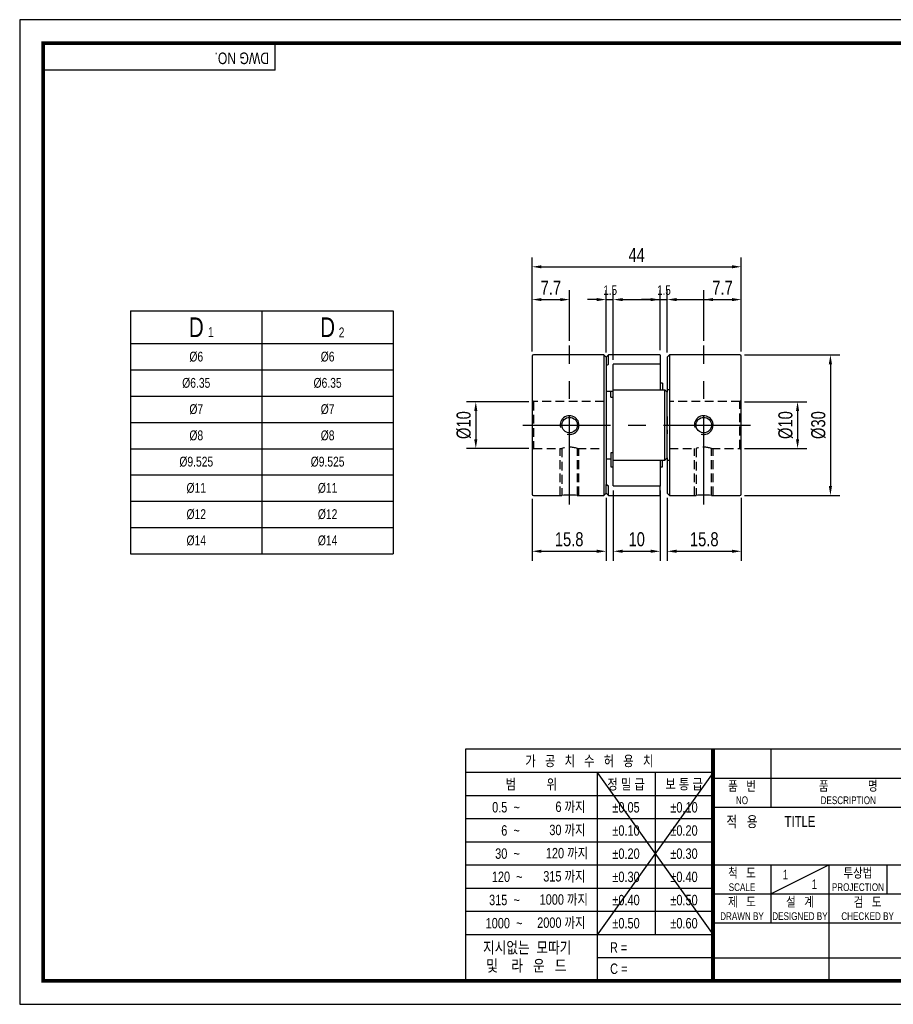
# Model space of a CAD drawing. Header units: millimetres. Extents: x 0 to 297, y 0 to 210.
# Tile 1 of 2: x 0 to 186, y 0 to 210. Entities that reach past the tile are written whole.
import ezdxf
from ezdxf.enums import TextEntityAlignment as Align

# ---------------------------------------------------------------- set-up
doc = ezdxf.new("R2010")
doc.units = ezdxf.units.MM
doc.header["$LTSCALE"] = 15
for name, pattern in [('CENTER', [2, 1.25, -0.25, 0.25, -0.25]), ('CENTER2', [1.125, 0.75, -0.125, 0.125, -0.125]), ('DASHED', [0.75, 0.5, -0.25]), ('HIDDEN', [0.375, 0.25, -0.125]), ('HIDDEN2', [0.1875, 0.125, -0.0625]), ('PHANTOM2', [1.25, 0.625, -0.125, 0.125, -0.125, 0.125, -0.125])]:
    doc.linetypes.add(name, pattern=pattern)
doc.layers.get('0').update_dxf_attribs({"linetype": 'CONTINUOUS'})
doc.layers.get('Defpoints').update_dxf_attribs({"linetype": 'CONTINUOUS'})
for name, color, linetype in [('BM', 2, 'CONTINUOUS'), ('C', 1, 'CENTER2'), ('CT', 1, 'CENTER'), ('D', 7, 'CONTINUOUS'), ('DIM', 7, 'CONTINUOUS'), ('H', 3, 'HIDDEN'), ('HD', 4, 'DASHED'), ('P', 4, 'PHANTOM2')]:
    doc.layers.add(name, color=color, linetype=linetype)
doc.styles.get("Standard").update_dxf_attribs({"font": 'Gulim.ttf', "width": 0.8, "height": 3})
doc.dimstyles.new('LIM', dxfattribs={"dimtxt": 2, "dimasz": 2, "dimexe": 2, "dimexo": 1, "dimgap": 1, "dimtad": 1, "dimdec": 3, "dimzin": 9, "dimdsep": 46, "dimtxsty": 'Standard', "dimcen": 3, "dimclrd": 1, "dimclre": 1, "dimadec": 0, "dimazin": 0, "dimtfac": 1, "dimtdec": 3, "dimtmove": 0, "dimatfit": 3, "dimfxl": 0, "dimtolj": 1, "dimtzin": 0, "dimarcsym": 0})

# ---------------------------------------------------------------- blocks, each defined once
blk = doc.blocks.new('*D7')
at = {"layer": 'Defpoints', "color": 0}
for p in [(117.24, 150.3), (117.24, 140.53), (109.24, 138.23)]:
    blk.add_point(p, dxfattribs=at)
at = {"layer": 'DIM', "color": 1, "lineweight": -2}
for p, q in [((109.24, 139.23), (109.24, 152.3)), ((117.24, 141.53), (117.24, 152.3)), ((111.24, 150.3), (115.24, 150.3))]:
    blk.add_line(p, q, dxfattribs=at)
at = {"layer": 'DIM', "color": 1}
for points in [[(111.24, 150.63), (111.24, 149.97), (109.24, 150.3)], [(115.24, 150.63), (115.24, 149.97), (117.24, 150.3)]]:
    blk.add_solid(points, dxfattribs=at)
at = {"layer": 'DIM', "color": 0, "insert": (113.24, 152.84), "char_height": 3, "attachment_point": 5}
blk.add_mtext('\\A1;7.7', dxfattribs=at)
blk = doc.blocks.new('*D8')
at = {"layer": 'Defpoints', "color": 0}
for p in [(153.84, 150.3), (145.84, 140.53), (153.84, 138.23)]:
    blk.add_point(p, dxfattribs=at)
at = {"layer": 'DIM', "color": 1, "lineweight": -2}
for p, q in [((145.84, 141.53), (145.84, 152.3)), ((153.84, 139.23), (153.84, 152.3)), ((147.84, 150.3), (151.84, 150.3))]:
    blk.add_line(p, q, dxfattribs=at)
at = {"layer": 'DIM', "color": 1}
for points in [[(147.84, 150.63), (147.84, 149.97), (145.84, 150.3)], [(151.84, 150.63), (151.84, 149.97), (153.84, 150.3)]]:
    blk.add_solid(points, dxfattribs=at)
at = {"layer": 'DIM', "color": 0, "insert": (149.84, 152.84), "char_height": 3, "attachment_point": 5}
blk.add_mtext('\\A1;7.7', dxfattribs=at)
blk = doc.blocks.new('*D9')
at = {"layer": 'Defpoints', "color": 0}
for p in [(153.84, 157.3), (109.24, 138.23), (153.84, 138.23)]:
    blk.add_point(p, dxfattribs=at)
at = {"layer": 'DIM', "color": 1, "lineweight": -2}
for p, q in [((109.24, 139.23), (109.24, 159.3)), ((153.84, 139.23), (153.84, 159.3)), ((111.24, 157.3), (151.84, 157.3))]:
    blk.add_line(p, q, dxfattribs=at)
at = {"layer": 'DIM', "color": 1}
for points in [[(111.24, 157.63), (111.24, 156.97), (109.24, 157.3)], [(151.84, 157.63), (151.84, 156.97), (153.84, 157.3)]]:
    blk.add_solid(points, dxfattribs=at)
at = {"layer": 'DIM', "color": 0, "insert": (131.54, 159.84), "char_height": 3, "attachment_point": 5}
blk.add_mtext('\\A1;44', dxfattribs=at)
blk = doc.blocks.new('*D10')
at = {"layer": 'Defpoints', "color": 0}
for p in [(109.24, 108.83), (125.04, 109.03), (125.04, 96.62)]:
    blk.add_point(p, dxfattribs=at)
at = {"layer": 'DIM', "color": 1, "lineweight": -2}
for p, q in [((109.24, 107.83), (109.24, 94.62)), ((125.04, 108.03), (125.04, 94.62)), ((111.24, 96.62), (123.04, 96.62))]:
    blk.add_line(p, q, dxfattribs=at)
at = {"layer": 'DIM', "color": 1}
for points in [[(111.24, 96.96), (111.24, 96.29), (109.24, 96.62)], [(123.04, 96.96), (123.04, 96.29), (125.04, 96.62)]]:
    blk.add_solid(points, dxfattribs=at)
at = {"layer": 'DIM', "color": 0, "insert": (117.14, 99.17), "char_height": 3, "attachment_point": 5}
blk.add_mtext('\\A1;15.8', dxfattribs=at)
blk = doc.blocks.new('*D11')
at = {"layer": 'Defpoints', "color": 0}
for p in [(138.04, 109.03), (153.84, 109.03), (153.84, 96.62)]:
    blk.add_point(p, dxfattribs=at)
at = {"layer": 'DIM', "color": 1, "lineweight": -2}
for p, q in [((138.04, 108.03), (138.04, 94.62)), ((153.84, 108.03), (153.84, 94.62)), ((140.04, 96.62), (151.84, 96.62))]:
    blk.add_line(p, q, dxfattribs=at)
at = {"layer": 'DIM', "color": 1}
for points in [[(140.04, 96.96), (140.04, 96.29), (138.04, 96.62)], [(151.84, 96.96), (151.84, 96.29), (153.84, 96.62)]]:
    blk.add_solid(points, dxfattribs=at)
at = {"layer": 'DIM', "color": 0, "insert": (145.94, 99.17), "char_height": 3, "attachment_point": 5}
blk.add_mtext('\\A1;15.8', dxfattribs=at)
blk = doc.blocks.new('*D12')
at = {"layer": 'Defpoints', "color": 0}
for p in [(153.54, 128.53), (153.54, 118.53), (165.84, 118.53)]:
    blk.add_point(p, dxfattribs=at)
at = {"layer": 'DIM', "color": 1, "lineweight": -2}
for p, q in [((154.54, 128.53), (167.84, 128.53)), ((165.84, 126.53), (165.84, 120.53)), ((154.54, 118.53), (167.84, 118.53))]:
    blk.add_line(p, q, dxfattribs=at)
at = {"layer": 'DIM', "color": 1}
for points in [[(165.5, 126.53), (166.17, 126.53), (165.84, 128.53)], [(165.5, 120.53), (166.17, 120.53), (165.84, 118.53)]]:
    blk.add_solid(points, dxfattribs=at)
at = {"layer": 'DIM', "color": 0, "insert": (163.29, 123.53), "char_height": 3, "attachment_point": 5, "rotation": 90}
blk.add_mtext('\\A1;%%c10', dxfattribs=at)
blk = doc.blocks.new('*D13')
at = {"layer": 'Defpoints', "color": 0}
for p in [(153.54, 138.53), (153.54, 108.53), (172.84, 108.53)]:
    blk.add_point(p, dxfattribs=at)
at = {"layer": 'DIM', "color": 1, "lineweight": -2}
for p, q in [((154.54, 138.53), (174.84, 138.53)), ((172.84, 136.53), (172.84, 110.53)), ((154.54, 108.53), (174.84, 108.53))]:
    blk.add_line(p, q, dxfattribs=at)
at = {"layer": 'DIM', "color": 1}
for points in [[(172.5, 136.53), (173.17, 136.53), (172.84, 138.53)], [(172.5, 110.53), (173.17, 110.53), (172.84, 108.53)]]:
    blk.add_solid(points, dxfattribs=at)
at = {"layer": 'DIM', "color": 0, "insert": (170.3, 123.53), "char_height": 3, "attachment_point": 5, "rotation": 90}
blk.add_mtext('\\A1;%%c30', dxfattribs=at)
blk = doc.blocks.new('*D14')
at = {"layer": 'Defpoints', "color": 0}
for p in [(109.54, 128.53), (97.24, 118.53), (109.54, 118.53)]:
    blk.add_point(p, dxfattribs=at)
at = {"layer": 'DIM', "color": 1, "lineweight": -2}
for p, q in [((108.54, 128.53), (95.24, 128.53)), ((97.24, 126.53), (97.24, 120.53)), ((108.54, 118.53), (95.24, 118.53))]:
    blk.add_line(p, q, dxfattribs=at)
at = {"layer": 'DIM', "color": 1}
for points in [[(96.9, 126.53), (97.57, 126.53), (97.24, 128.53)], [(96.9, 120.53), (97.57, 120.53), (97.24, 118.53)]]:
    blk.add_solid(points, dxfattribs=at)
at = {"layer": 'DIM', "color": 0, "insert": (94.69, 123.53), "char_height": 3, "attachment_point": 5, "rotation": 90}
blk.add_mtext('\\A1;%%c10', dxfattribs=at)
blk = doc.blocks.new('*D15')
at = {"layer": 'Defpoints', "color": 0}
for p in [(126.54, 110.6), (136.54, 110.6), (136.54, 96.62)]:
    blk.add_point(p, dxfattribs=at)
at = {"layer": 'DIM', "color": 1, "lineweight": -2}
for p, q in [((126.54, 109.6), (126.54, 94.62)), ((136.54, 109.6), (136.54, 94.62)), ((128.54, 96.62), (134.54, 96.62))]:
    blk.add_line(p, q, dxfattribs=at)
at = {"layer": 'DIM', "color": 1}
for points in [[(128.54, 96.96), (128.54, 96.29), (126.54, 96.62)], [(134.54, 96.96), (134.54, 96.29), (136.54, 96.62)]]:
    blk.add_solid(points, dxfattribs=at)
at = {"layer": 'DIM', "color": 0, "insert": (131.54, 99.17), "char_height": 3, "attachment_point": 5}
blk.add_mtext('\\A1;10', dxfattribs=at)

msp = doc.modelspace()

# ---------------------------------------------------------------- linework, layer by layer
for p, q in [((54.437, 199.2323), (54.437, 205)), ((54.437, 199.2323), (5, 199.2323)), ((23.6434, 147.9036), (23.6434, 96.1036)), ((23.6434, 147.9036), (79.6434, 147.9036)), ((79.6434, 147.9036), (79.6434, 96.1036)), ((23.6434, 96.1036), (79.6434, 96.1036)), ((95.0758, 54.437), (95.0758, 5)), ((147.8086, 54.437), (95.0758, 54.437)), ((292, 54.437), (147.8086, 54.437)), ((147.8086, 54.437), (147.8086, 5)), ((160.1679, 54.437), (160.1679, 42.0778)), ((147.8086, 49.4295), (95.0758, 49.4295)), ((147.8086, 49.4295), (123.0901, 14.8235)), ((123.0901, 49.4295), (147.8086, 14.8235)), ((123.0901, 49.4295), (123.0901, 5)), ((135.4493, 49.4295), (135.4493, 14.8235)), ((147.8086, 48.2574), (292, 48.2574)), ((147.8086, 44.4858), (95.0758, 44.4858)), ((147.8086, 42.0778), (292, 42.0778)), ((147.8086, 39.5421), (95.0758, 39.5421)), ((147.8086, 34.5984), (95.0758, 34.5984)), ((147.8086, 29.6547), (95.0758, 29.6547)), ((147.8086, 29.7185), (292, 29.7185)), ((160.1679, 23.5389), (172.5271, 29.7185)), ((160.1679, 29.7185), (160.1679, 17.3593)), ((172.5271, 29.7185), (172.5271, 5)), ((184.8864, 29.7185), (184.8864, 23.5389)), ((147.8086, 24.711), (95.0758, 24.711)), ((147.8086, 23.5389), (221.9642, 23.5389)), ((147.8086, 19.7673), (95.0758, 19.7673)), ((147.8086, 17.3593), (292, 17.3593)), ((147.8086, 14.8235), (95.0758, 14.8235)), ((147.8086, 9.8798), (123.0901, 9.8798)), ((147.8086, 9.8798), (221.9642, 9.8798))]:
    msp.add_line(p, q)
at = {"color": 4}
for p, q in [((51.6434, 147.9036), (51.6434, 96.1036)), ((23.6434, 140.9036), (79.6434, 140.9036))]:
    msp.add_line(p, q, dxfattribs=at)
at = {"color": 1}
for p, q in [((23.6434, 135.3036), (79.6434, 135.3036)), ((23.6434, 129.7036), (79.6434, 129.7036)), ((23.6434, 124.1036), (79.6434, 124.1036)), ((23.6434, 118.5036), (79.6434, 118.5036)), ((23.6434, 112.9036), (79.6434, 112.9036)), ((23.6434, 107.3036), (79.6434, 107.3036)), ((23.6434, 101.7036), (79.6434, 101.7036))]:
    msp.add_line(p, q, dxfattribs=at)
msp.add_lwpolyline([(297, 210), (0, 210), (0, 0), (297, 0)], close=True)
msp.add_lwpolyline([(292, 205, 0.8, 0.8, 0), (5, 205, 0.8, 0.8, 0), (5, 5, 0.8, 0.8, 0), (292, 5, 0.8, 0.8, 0)], format="xyseb", close=True)
at = {"const_width": 0.824}
msp.add_lwpolyline([(147.8086, 5), (147.8086, 54.437)], dxfattribs=at)
at = {"layer": 'BM', "linetype": 'Continuous'}
for p, q in [((109.2367, 138.2333), (109.2367, 108.8333)), ((124.5367, 138.5333), (109.5367, 138.5333)), ((124.5367, 138.5333), (124.5367, 108.5333)), ((125.0367, 138.0333), (124.5367, 138.5333)), ((125.5367, 138.5333), (125.0367, 138.0333)), ((125.0367, 138.0333), (125.0367, 136.2271)), ((125.5367, 136.5668), (125.5367, 138.5333)), ((136.4867, 138.5333), (125.5367, 138.5333)), ((136.4867, 136.5159), (126.5867, 136.5159)), ((136.5367, 138.4833), (136.5367, 136.5234)), ((136.5367, 136.5234), (136.5367, 136.4659)), ((138.5367, 138.5333), (138.0367, 138.0333)), ((138.0367, 138.0333), (138.0367, 130.5416)), ((153.5367, 138.5333), (138.5367, 138.5333)), ((138.5367, 138.5333), (138.5367, 108.5333)), ((153.8367, 108.8333), (153.8367, 138.2333)), ((125.0367, 136.2271), (125.4618, 136.4802)), ((125.0367, 136.2271), (125.0367, 110.8395)), ((126.5367, 131.0333), (126.5367, 136.4659)), ((136.5367, 136.4659), (136.5367, 131.0333)), ((137.0367, 132.4649), (136.5367, 132.4649)), ((137.0367, 132.4649), (137.0367, 130.9833)), ((125.0367, 130.8031), (126.5367, 130.8031)), ((126.0367, 129.4649), (126.0367, 130.8031)), ((126.5367, 130.9333), (126.5367, 131.0333)), ((126.5367, 116.1333), (126.5367, 130.9333)), ((137.5623, 130.9833), (126.5867, 130.9833)), ((136.5367, 131.0333), (136.5367, 130.9833)), ((137.5367, 116.1085), (137.5367, 130.958)), ((137.6116, 130.9585), (138.0367, 130.5416)), ((138.0367, 116.525), (138.0367, 130.5416)), ((126.0367, 129.4649), (126.5367, 129.4649)), ((126.5367, 117.6017), (126.0367, 117.6017)), ((126.0367, 117.6017), (126.0367, 114.6017)), ((126.0367, 116.2635), (125.0367, 116.2635)), ((126.5367, 116.0333), (126.5367, 116.1333)), ((126.5367, 110.6007), (126.5367, 116.0333)), ((126.5867, 116.0833), (137.5624, 116.0833)), ((136.5367, 116.0833), (136.5367, 116.0333)), ((136.5367, 116.0333), (136.5367, 110.6007)), ((137.0367, 114.6017), (137.0367, 116.0833)), ((138.0367, 116.525), (137.6116, 116.108)), ((138.0367, 116.525), (138.0367, 109.0333)), ((126.0367, 114.6017), (126.5367, 114.6017)), ((136.5367, 114.6017), (137.0367, 114.6017)), ((125.0367, 110.8395), (125.4618, 110.5864)), ((125.0367, 109.0333), (125.0367, 110.8395)), ((125.5367, 108.5333), (125.5367, 110.4998)), ((126.5867, 110.5507), (136.4867, 110.5507)), ((136.5367, 110.6007), (136.5367, 110.5432)), ((136.5367, 108.5833), (136.5367, 110.5432)), ((109.5367, 108.5333), (115.5869, 108.5333)), ((118.8814, 108.5333), (124.5367, 108.5333)), ((124.5367, 108.5333), (125.0367, 109.0333)), ((125.0367, 109.0333), (125.5367, 108.5333)), ((125.5367, 108.5333), (136.4867, 108.5333)), ((138.0367, 109.0333), (138.5367, 108.5333)), ((138.5367, 108.5333), (144.192, 108.5333)), ((147.4865, 108.5333), (153.5367, 108.5333))]:
    msp.add_line(p, q, dxfattribs=at)
at = {"layer": 'BM', "linetype": 'HIDDEN2'}
for p, q in [((137.5624, 130.9833), (137.5623, 130.9833)), ((138.5367, 131.0333), (138.0367, 131.0333)), ((138.0367, 125.371), (138.0367, 121.6955)), ((138.0367, 116.0333), (138.5367, 116.0333)), ((125.4618, 110.5864), (125.0367, 110.8395))]:
    msp.add_line(p, q, dxfattribs=at)
at = {"layer": 'BM', "linetype": 'Continuous'}
for centre in [(117.2367, 123.5333), (145.8367, 123.5333)]:
    msp.add_circle(centre, 1.65, dxfattribs=at)
for centre, radius, start, end in [((109.5367, 138.2333), 0.3, 90, 180), ((125.3776, 136.6288), 0.1707, 299.535467, 338.723993), ((126.5867, 136.4659), 0.05, 90, 180), ((136.4867, 138.4833), 0.05, 0, 90), ((136.4867, 136.4659), 0.05, 0, 90), ((153.5367, 138.2333), 0.3, 0, 90), ((126.5867, 130.9333), 0.05, 90, 180), ((126.5867, 116.1333), 0.05, 180, 270), ((126.5867, 110.6007), 0.05, 180, 270), ((136.4867, 110.6007), 0.05, 270, 0), ((109.5367, 108.8333), 0.3, 180, 270), ((117.2368, 93.627), 14.9973, 83.6843, 96.316691), ((136.4867, 108.5833), 0.05, 270, 0), ((145.8366, 93.627), 14.9973, 83.683309, 96.3157), ((153.5367, 108.8333), 0.3, 270, 0)]:
    msp.add_arc(centre, radius, start, end, dxfattribs=at)
at = {"layer": 'BM', "color": 1, "linetype": 'Continuous'}
for centre in [(117.2367, 123.5333), (145.8367, 123.5333)]:
    msp.add_arc(centre, 2, 255, 195, dxfattribs=at)
at = {"layer": 'BM', "linetype": 'Continuous'}
for points, knots in [([(137.6116, 130.9585), (137.6061, 130.964), (137.6002, 130.9687), (137.5943, 130.9724), (137.5871, 130.9769), (137.5798, 130.9802), (137.5727, 130.9819), (137.5666, 130.9834), (137.5605, 130.9838), (137.555, 130.9826), (137.5511, 130.9818), (137.5475, 130.9801), (137.5446, 130.9776), (137.5422, 130.9756), (137.5403, 130.9729), (137.5389, 130.9697), (137.5377, 130.967), (137.537, 130.9638), (137.5368, 130.9603), (137.5367, 130.9596), (137.5367, 130.9588), (137.5367, 130.958)], [0, 0, 0, 0, 0.19255311, 0.19255311, 0.19255311, 0.4259648, 0.4259648, 0.4259648, 0.6305867, 0.6305867, 0.6305867, 0.77449031, 0.77449031, 0.77449031, 0.88565314, 0.88565314, 0.88565314, 0.97988904, 0.97988904, 0.97988904, 1, 1, 1, 1]), ([(137.5367, 116.1085), (137.5367, 116.1047), (137.5373, 116.1011), (137.5384, 116.098), (137.5396, 116.095), (137.5412, 116.0924), (137.5431, 116.0904), (137.5459, 116.0875), (137.5493, 116.0856), (137.553, 116.0845), (137.5581, 116.083), (137.5639, 116.083), (137.5698, 116.0841), (137.5773, 116.0854), (137.5852, 116.0887), (137.5929, 116.0933), (137.5993, 116.0972), (137.6057, 116.1021), (137.6116, 116.108)], [0, 0, 0, 0, 0.10141192, 0.10141192, 0.10141192, 0.20199381, 0.20199381, 0.20199381, 0.34420693, 0.34420693, 0.34420693, 0.54198248, 0.54198248, 0.54198248, 0.79214197, 0.79214197, 0.79214197, 1, 1, 1, 1]), ([(125.5367, 110.4998), (125.5367, 110.502), (125.5361, 110.5047), (125.535, 110.5078), (125.5338, 110.5108), (125.5322, 110.5141), (125.5303, 110.5175), (125.5275, 110.5223), (125.5241, 110.5274), (125.5204, 110.5323), (125.5153, 110.539), (125.5095, 110.5457), (125.5036, 110.5519), (125.4961, 110.5597), (125.4882, 110.567), (125.4805, 110.5732), (125.4741, 110.5784), (125.4677, 110.5829), (125.4618, 110.5864)], [0, 0, 0, 0, 0.10141192, 0.10141192, 0.10141192, 0.20199381, 0.20199381, 0.20199381, 0.34420693, 0.34420693, 0.34420693, 0.54198248, 0.54198248, 0.54198248, 0.79214197, 0.79214197, 0.79214197, 1, 1, 1, 1])]:
    msp.add_open_spline(points, degree=3, knots=knots, dxfattribs=at)
at = {"layer": 'C'}
msp.add_line((147.8086, 49.4295), (147.8086, 49.3961), dxfattribs=at)
at = {"layer": 'CT'}
for p, q in [((117.2368, 106.6243), (117.2368, 140.5333)), ((145.8366, 106.6243), (145.8366, 140.5333)), ((107.2367, 123.5333), (155.8367, 123.5333))]:
    msp.add_line(p, q, dxfattribs=at)
at = {"layer": 'DIM', "color": 1}
for p, q in [((125.0367, 139.0333), (125.0367, 152.2995)), ((126.5367, 137.4659), (126.5367, 152.2995)), ((136.5367, 139.4833), (136.5367, 152.2995)), ((138.0367, 139.0333), (138.0367, 152.2995)), ((123.0367, 150.2995), (121.0367, 150.2995)), ((125.0367, 150.2995), (126.5367, 150.2995)), ((128.5367, 150.2995), (136.4415, 150.2995)), ((134.5367, 150.2995), (132.5367, 150.2995)), ((136.5367, 150.2995), (138.0367, 150.2995)), ((140.0367, 150.2995), (147.9415, 150.2995))]:
    msp.add_line(p, q, dxfattribs=at)
for points in [[(123.0367, 150.6329), (123.0367, 149.9662), (125.0367, 150.2995)], [(128.5367, 150.6329), (128.5367, 149.9662), (126.5367, 150.2995)], [(134.5367, 150.6329), (134.5367, 149.9662), (136.5367, 150.2995)], [(140.0367, 150.6329), (140.0367, 149.9662), (138.0367, 150.2995)]]:
    msp.add_solid(points, dxfattribs=at)
at = {"layer": 'H'}
msp.add_line((147.8086, 49.3128), (147.8086, 49.2711), dxfattribs=at)
at = {"layer": 'HD', "linetype": 'HIDDEN2'}
for p, q in [((109.5367, 128.5333), (109.2367, 128.8333)), ((124.5367, 128.5333), (109.5367, 128.5333)), ((109.5367, 128.5333), (109.5367, 118.5333)), ((153.5367, 128.5333), (138.5367, 128.5333)), ((153.8367, 128.8333), (153.5367, 128.5333)), ((153.5367, 118.5333), (153.5367, 128.5333)), ((109.2367, 118.2333), (109.5367, 118.5333)), ((109.5367, 118.5333), (115.5925, 118.5333)), ((115.2367, 108.5333), (115.2367, 118.5333)), ((115.5867, 118.5352), (115.5867, 108.5333)), ((118.8812, 118.5333), (124.5367, 118.5333)), ((118.8867, 108.5333), (118.8867, 118.5351)), ((119.2367, 108.5333), (119.2367, 118.5333)), ((138.5367, 118.5333), (144.1922, 118.5333)), ((143.8367, 108.5333), (143.8367, 118.5333)), ((144.1867, 118.5351), (144.1867, 108.5333)), ((147.4809, 118.5333), (153.5367, 118.5333)), ((147.4867, 108.5333), (147.4867, 118.5352)), ((147.8367, 108.5333), (147.8367, 118.5333)), ((153.5367, 118.5333), (153.8367, 118.2333))]:
    msp.add_line(p, q, dxfattribs=at)
for centre, start, end in [((117.2367, 113.8293), 70.670958, 109.329038), ((145.8367, 113.8293), 70.670962, 109.329042)]:
    msp.add_arc(centre, 4.985, start, end, dxfattribs=at)
at = {"layer": 'P'}
msp.add_line((147.8086, 49.221), (147.8086, 49.1627), dxfattribs=at)

# ---------------------------------------------------------------- texts
at = {"color": 0}
for s, insert, char_height, width, attachment_point in [('D', (37.6434, 144.4036), 4.2, 28, 5), ('D', (65.6434, 144.4036), 4.2, 28, 5), ('1', (40.1392, 144.4285), 2.1, 6.3, 1), ('2', (68.0096, 144.348), 2.1, 3.36, 1), ('%%c6', (37.6434, 138.1036), 2.1, 28, 5), ('%%c6', (65.6434, 138.1036), 2.1, 28, 5), ('%%c6.35', (37.6434, 132.5036), 2.1, 28, 5), ('%%c6.35', (65.6434, 132.5036), 2.1, 28, 5), ('%%c7', (37.6434, 126.9036), 2.1, 28, 5), ('%%c7', (65.6434, 126.9036), 2.1, 28, 5), ('%%c8', (37.6434, 121.3036), 2.1, 28, 5), ('%%c8', (65.6434, 121.3036), 2.1, 28, 5), ('%%c9.525', (37.6434, 115.7036), 2.1, 28, 5), ('%%c9.525', (65.6434, 115.7036), 2.1, 28, 5), ('%%c11', (37.6434, 110.1036), 2.1, 28, 5), ('%%c11', (65.6434, 110.1036), 2.1, 28, 5), ('%%c12', (37.6434, 104.5036), 2.1, 28, 5), ('%%c12', (65.6434, 104.5036), 2.1, 28, 5), ('%%c14', (37.6434, 98.9036), 2.1, 28, 5), ('%%c14', (65.6434, 98.9036), 2.1, 28, 5)]:
    msp.add_mtext(s, dxfattribs=dict(at, insert=insert, char_height=char_height, width=width, attachment_point=attachment_point))
at = {"layer": 'D', "width": 0.8}
msp.add_text('DWG NO.', height=2.47185, rotation=180, dxfattribs=at).set_placement((53.1681, 203.0007))
for s, height, p in [('가   공   치   수   허   용   치', 2.224667, (121.4422, 51.9333)), ('범          위', 2.224667, (109.0829, 46.9576)), ('정 밀 급', 2.22467, (129.2697, 46.9576)), ('보 통 급', 2.22467, (141.629, 46.9576)), ('품   번', 2.05988, (153.9882, 46.6095)), ('품              명', 2.059877, (176.6469, 46.6095)), ('NO', 1.6479, (153.9882, 43.5197)), ('DESCRIPTION', 1.647902, (176.6469, 43.5197)), ('%%p0.05', 2.22467, (129.2697, 42.0139)), ('%%p0.10', 2.22467, (141.629, 42.0139)), ('적   용', 2.30706, (153.9882, 38.988)), ('TITLE', 2.30706, (166.3475, 38.988)), ('%%p0.10', 2.22467, (129.2697, 37.0702)), ('%%p0.20', 2.22467, (141.629, 37.0702)), ('%%p0.20', 2.22467, (129.2697, 32.1265)), ('%%p0.30', 2.22467, (141.629, 32.1265)), ('척   도', 2.05988, (153.9882, 28.0706)), ('투상법', 2.05988, (178.7068, 28.0706)), ('%%p0.30', 2.22467, (129.2697, 27.1828)), ('%%p0.40', 2.22467, (141.629, 27.1828)), ('1', 2.0599, (163.2577, 27.6586)), ('SCALE', 1.6479, (153.9882, 24.9808)), ('1', 2.0599, (169.4373, 25.5988)), ('PROJECTION', 1.6479, (178.7068, 24.9808)), ('%%p0.40', 2.22467, (129.2697, 22.2391)), ('%%p0.50', 2.22467, (141.629, 22.2391)), ('제   도', 2.05988, (153.9882, 21.891)), ('설   계', 2.05988, (166.3475, 21.891)), ('검   도', 2.05988, (180.7666, 21.891)), ('%%p0.50', 2.22467, (129.2697, 17.2954)), ('%%p0.60', 2.22467, (141.629, 17.2954))]:
    msp.add_text(s, height=height, dxfattribs=at).set_placement(p, align=Align.MIDDLE)
for s, height, p in [('DRAWN BY', 1.6479, (153.9882, 17.9772)), ('DESIGNED BY', 1.647902, (166.3475, 17.9772)), ('CHECKED BY', 1.6479, (180.7666, 17.9772))]:
    msp.add_text(s, height=height, dxfattribs=at).set_placement(p, align=Align.CENTER)
at = {"layer": 'D', "linetype": 'ByBlock', "width": 0.8}
for s, height, p in [('지시없는  모따기', 2.47185, (98.783, 10.8675)), ('및    라   운   드', 2.471852, (99.4623, 6.9968))]:
    msp.add_text(s, height=height, dxfattribs=at).set_placement(p)
at = {"layer": 'D', "width": 0.8}
for s, p in [('R = ', (125.8389, 10.9999)), ('C = ', (125.878, 6.4776))]:
    msp.add_text(s, height=2.22467, dxfattribs=at).set_placement(p)
at = {"layer": 'D', "char_height": 2.22467, "attachment_point": 6}
for s, insert, width in [('0.5  ~', (106.6111, 42.0139), 8.231062), ('6 까지', (120.6182, 42.0139), 9.803532), ('6  ~', (106.6111, 37.0702), 8.231022), ('30 까지', (120.6182, 37.0702), 9.803491), ('120 까지', (121.1758, 32.1265), 12.652424), ('30  ~', (106.6111, 32.1265), 8.231022), ('120  ~', (107.1976, 27.1828), 8.937991), ('315 까지', (120.6182, 27.1828), 12.097781), ('315  ~', (106.6111, 22.2391), 9.885083), ('1000 까지', (121.1426, 22.2391), 13.382285), ('2000 까지', (120.6182, 17.2954), 12.974319), ('1000  ~', (107.1704, 17.2954), 14.528725)]:
    msp.add_mtext(s, dxfattribs=dict(at, insert=insert, width=width))
at = {"layer": 'DIM', "char_height": 2, "attachment_point": 5}
for insert in [(125.8956, 152.2995), (137.3592, 152.2995)]:
    msp.add_mtext('\\A1;1.5', dxfattribs=dict(at, insert=insert))

# ---------------------------------------------------------------- dimensions: what is measured, and where the dimension line sits
at = {"layer": 'DIM'}
for base, p1, p2, text, picture, middle in [((153.8367, 157.2995), (109.2367, 138.2333), (153.8367, 138.2333), '44', '*D9', (131.5367, 159.8395)), ((117.2368, 150.2995), (109.2367, 138.2333), (117.2368, 140.5333), '7.7', '*D7', (113.2367, 152.8375)), ((153.8367, 150.2995), (145.8366, 140.5333), (153.8367, 138.2333), '7.7', '*D8', (149.8367, 152.8375))]:
    dim = msp.add_linear_dim(base=base, p1=p1, p2=p2, text=text, dimstyle='LIM', dxfattribs=at)
    dim.commit()
    dim.dimension.update_dxf_attribs({"geometry": picture, "text_midpoint": middle})
for base, p1, p2, picture, middle in [((172.8367, 108.5333), (153.5367, 138.5333), (153.5367, 108.5333), '*D13', (170.2988, 123.5333)), ((97.2367, 118.5333), (109.5367, 128.5333), (109.5367, 118.5333), '*D14', (94.6948, 123.5333)), ((165.8367, 118.5333), (153.5367, 128.5333), (153.5367, 118.5333), '*D12', (163.2948, 123.5333))]:
    dim = msp.add_linear_dim(base=base, p1=p1, p2=p2, angle=90, text='%%c<>', dimstyle='LIM', dxfattribs=at)
    dim.commit()
    dim.dimension.update_dxf_attribs({"geometry": picture, "text_midpoint": middle})
for base, p1, p2, picture, middle in [((136.5367, 96.6243), (126.5367, 110.6007), (136.5367, 110.6007), '*D15', (131.5367, 99.1663)), ((125.0367, 96.6243), (109.2367, 108.8333), (125.0367, 109.0333), '*D10', (117.1367, 99.1663)), ((153.8367, 96.6243), (138.0367, 109.0333), (153.8367, 109.0333), '*D11', (145.9367, 99.1663))]:
    dim = msp.add_linear_dim(base=base, p1=p1, p2=p2, dimstyle='LIM', dxfattribs=at)
    dim.commit()
    dim.dimension.update_dxf_attribs({"geometry": picture, "text_midpoint": middle})

doc.saveas('drawing.dxf')
